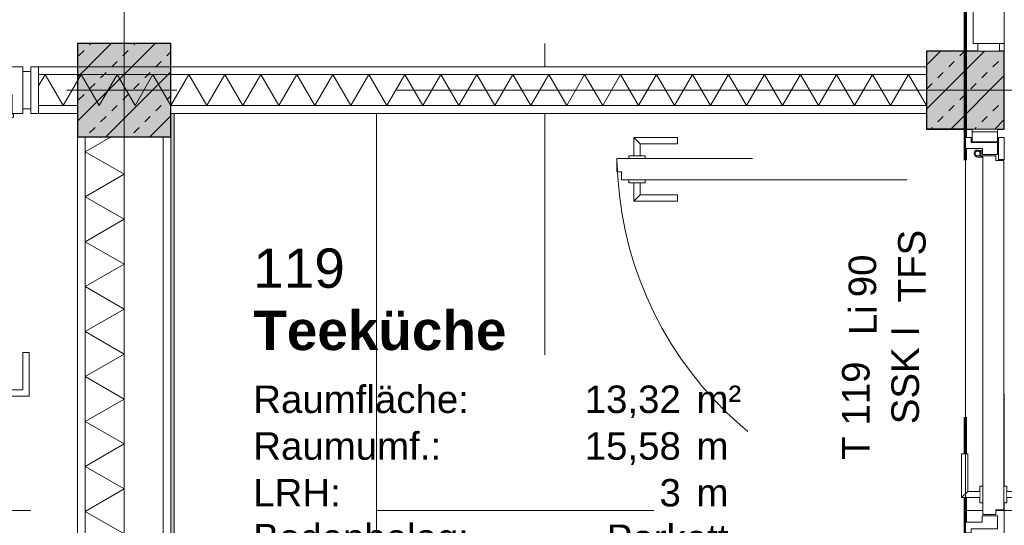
# Model space of a CAD drawing. Header units: metres. Extents: x -167 to 152, y -127 to 99.
# Tile 61 of 225: x -28.69 to -25.53, y -9.5 to -7.87. Entities that reach past the tile are written whole.
import ezdxf
from ezdxf.enums import TextEntityAlignment as Align

# ---------------------------------------------------------------- set-up
doc = ezdxf.new("R2010")
doc.units = ezdxf.units.M
for name, pattern in [('Achsen 01', [5.291531, 3.175, -1.058062, 0.352704, -0.705764]), ('gestrichelt - 01', [2, 1, -1]), ('ISO-07 Punktiert', [0.889, 0.127, -0.762]), ('Raster 01', [2, 1, -1]), ('VW-01 Strichlinie kurz', [2, 1, -1])]:
    doc.linetypes.add(name, pattern=pattern)
for name, color, linetype, lineweight, true_color in [('013_Beton und Stahlbetonarbeiten-000 Sichtbeton-343 Innenstütze', 5, 'Continuous', 5, 0x0000ff), ('039_Trockenbauarbeiten-340 Dämmung', 7, 'Continuous', 9, 0xc0c0c0), ('AV1-Achsen', 1, 'Achsen 01', 18, 0xff0000), ('AV1-Einrichtung', 7, 'Continuous', 9, 0xa6a6a6), ('AV1-Raster', 7, 'Raster 01', 9, 0xa6a6a6), ('AV1-Stempel-Türnummern', 7, 'Continuous', 100, 0x02abea)]:
    doc.layers.add(name, color=color, linetype=linetype, lineweight=lineweight, true_color=true_color)
for name, color, linetype, lineweight in [('013_Beton und Stahlbetonarbeiten-000 Unterzüge', 7, 'ISO-07 Punktiert', 13), ('013_Beton und Stahlbetonarbeiten-340 Innenstützen', 7, 'Continuous', 25), ('024_Fliesen_Plattenarbeiten-340 Fliesen', 7, 'Continuous', 9), ('027_Tischlerarbeiten-340 Innentüren', 7, 'Continuous', 9), ('031_Metallbauarbeiten-340 Innentüren _ Elemente', 7, 'Continuous', 9), ('039_Trockenbauarbeiten-340 Gipskarton', 7, 'Continuous', 9), ('_1.35m (3D)', 7, 'Continuous', 9), ('_GRU (2D)', 7, 'Continuous', 9), ('_OG 1 (2D)', 7, 'Continuous', 9), ('AV1-Brandschutzkonzept-Brandschutzkonzept', 7, 'Continuous', 5), ('AV1-Stempel-Raumstempel', 7, 'Continuous', 9), ('Keine', 7, 'Continuous', 9)]:
    doc.layers.add(name, color=color, linetype=linetype, lineweight=lineweight)
doc.styles.add('Arial', font='arial.ttf')
doc.styles.add('Arial (bold)', font='arialbd.ttf')
pattern_1 = [(45, (0, 0), (0.07071068, -0.07071068), [0.025, -0.025])]
pattern_2 = [(-135, (0.03106, -0.03313), (0.07071068, -0.07071068), [])]

# ---------------------------------------------------------------- blocks, each defined once
blk = doc.blocks.new('Group-2')
at = {"layer": 'AV1-Raster'}
for p, q in [((-28.35, -22.95), (-28.35, 1.35)), ((-27, -22.95), (-27, 1.35)), ((-25.65, -22.95), (-25.65, 1.35)), ((1.35, -8.1), (-40.5, -8.1)), ((1.35, -9.45), (-40.5, -9.45))]:
    blk.add_line(p, q, dxfattribs=at)
blk = doc.blocks.new('1.35m (3D)')
at = {"layer": 'AV1-Raster', "color": 7}
blk.add_blockref('Group-2', (0, 0), dxfattribs=at)
blk = doc.blocks.new('Group-58')
at = {"color": 255, "linetype": 'Continuous', "lineweight": 5}
blk.add_wipeout([(-13.35, 28.25), (-8.25, 28.25), (-8.25, 28.375), (-13.35, 28.375)], dxfattribs=at).dxf.layer = '039_Trockenbauarbeiten-340 Dämmung'
blk = doc.blocks.new('Group-59')
at = {"layer": '039_Trockenbauarbeiten-340 Dämmung', "transparency": 33554687, "flags": 128}
blk.add_lwpolyline([(-9.5251, 28.25), (-9.4529, 28.375), (-9.3807, 28.25), (-9.3085, 28.375), (-9.2364, 28.25), (-9.1642, 28.375), (-9.092, 28.25), (-9.0199, 28.375), (-8.9477, 28.25), (-8.8755, 28.375), (-8.8034, 28.25), (-8.7312, 28.375), (-8.659, 28.25), (-8.5869, 28.375), (-8.5147, 28.25), (-8.4425, 28.375), (-8.3704, 28.25), (-8.2982, 28.375), (-8.25, 28.2915)], dxfattribs=at)
blk = doc.blocks.new('Group-60')
at = {"layer": '039_Trockenbauarbeiten-340 Dämmung'}
blk.add_blockref('Group-58', (0, 0), dxfattribs=at)
at = {"layer": '039_Trockenbauarbeiten-340 Dämmung', "transparency": 33554687}
blk.add_blockref('Group-59', (0, 0), dxfattribs=at)
blk = doc.blocks.new('Parametric Object-8')
at = {"layer": '039_Trockenbauarbeiten-340 Dämmung', "color": 7, "transparency": 33554687}
blk.add_blockref('Group-60', (0, 0), dxfattribs=at)
at = {"layer": '039_Trockenbauarbeiten-340 Dämmung', "color": 0, "flags": 1}
for tag in ['IFC_UUID', 'instanceID', 'prm0_name', 'prm0_type', 'prm0_value', 'prm1_name', 'prm1_type', 'prm1_value', 'prm2_name', 'prm2_type', 'prm2_value', 'prm3_name', 'prm3_type', 'prm3_value', 'prm4_name', 'prm4_type', 'prm4_value', 'prm5_name', 'prm5_type', 'prm5_value', 'prm6_name', 'prm6_type', 'prm6_value']:
    blk.add_attdef(tag, (-28.475, -13.35), '', height=0.00018, dxfattribs=at)
blk = doc.blocks.new('Group-164')
at = {"color": 255, "linetype": 'Continuous', "lineweight": 5}
blk.add_wipeout([(-8, 25.775), (-8, 28.625), (-8.1, 28.625), (-8.1, 25.775)], dxfattribs=at).dxf.layer = '039_Trockenbauarbeiten-340 Dämmung'
blk = doc.blocks.new('Group-165')
at = {"layer": '039_Trockenbauarbeiten-340 Dämmung', "transparency": 33554687, "flags": 128}
blk.add_lwpolyline([(-8.1, 25.775), (-8, 25.8327), (-8.1, 25.8905), (-8, 25.9482), (-8.1, 26.0059), (-8, 26.0637), (-8.1, 26.1214), (-8, 26.1791), (-8.1, 26.2369), (-8, 26.2946), (-8.1, 26.3524), (-8, 26.4101), (-8.1, 26.4678), (-8, 26.5256), (-8.1, 26.5833), (-8, 26.641), (-8.1, 26.6988), (-8, 26.7565), (-8.1, 26.8142), (-8, 26.872), (-8.1, 26.9297), (-8, 26.9874), (-8.1, 27.0452), (-8, 27.1029), (-8.1, 27.1606), (-8, 27.2184), (-8.1, 27.2761), (-8, 27.3338), (-8.1, 27.3916), (-8, 27.4493), (-8.1, 27.5071), (-8, 27.5648), (-8.1, 27.6225), (-8, 27.6803), (-8.1, 27.738), (-8, 27.7957), (-8.1, 27.8535), (-8, 27.9112), (-8.1, 27.9689), (-8, 28.0267), (-8.1, 28.0844), (-8, 28.1421), (-8.1, 28.1999), (-8, 28.2576), (-8.1, 28.3153), (-8, 28.3731), (-8.1, 28.4308), (-8, 28.4885), (-8.1, 28.5463), (-8, 28.604), (-8.0363, 28.625)], dxfattribs=at)
blk = doc.blocks.new('Group-166')
at = {"layer": '039_Trockenbauarbeiten-340 Dämmung'}
blk.add_blockref('Group-164', (0, 0), dxfattribs=at)
at = {"layer": '039_Trockenbauarbeiten-340 Dämmung', "transparency": 33554687}
blk.add_blockref('Group-165', (0, 0), dxfattribs=at)
blk = doc.blocks.new('Parametric Object-13')
at = {"layer": '039_Trockenbauarbeiten-340 Dämmung', "color": 7, "transparency": 33554687}
blk.add_blockref('Group-166', (0, 0), dxfattribs=at)
at = {"layer": '039_Trockenbauarbeiten-340 Dämmung', "color": 0, "flags": 1}
for tag in ['IFC_UUID', 'instanceID', 'prm0_name', 'prm0_type', 'prm0_value', 'prm1_name', 'prm1_type', 'prm1_value', 'prm2_name', 'prm2_type', 'prm2_value', 'prm3_name', 'prm3_type', 'prm3_value', 'prm4_name', 'prm4_type', 'prm4_value', 'prm5_name', 'prm5_type', 'prm5_value', 'prm6_name', 'prm6_type', 'prm6_value']:
    blk.add_attdef(tag, (-28.625, -8.15), '', height=0.00018, dxfattribs=at)
blk = doc.blocks.new('COE - Innentür 1.10 _ 0.15')
at = {"layer": '027_Tischlerarbeiten-340 Innentüren', "color": 253, "linetype": 'gestrichelt - 01', "lineweight": 9, "transparency": 33554687, "flags": 128}
for points in [[(0.9825, 1.0375), (0.9625, 1.0375), (0.9625, 1.075), (0.8425, 1.075), (0.8425, 1.095), (0.9825, 1.095)], [(0.085, 1.03), (1.055, 1.03), (1.055, 0.98), (0.085, 0.98)], [(0.945, 1.03), (0.945, 1.0375), (1, 1.0375), (1, 1.03)], [(0.945, 0.9725), (0.945, 0.98), (1, 0.98), (1, 0.9725)], [(0.9825, 0.9725), (0.9625, 0.9725), (0.9625, 0.935), (0.8425, 0.935), (0.8425, 0.915), (0.9825, 0.915)]]:
    blk.add_lwpolyline(points, close=True, dxfattribs=at)
at = {"layer": '027_Tischlerarbeiten-340 Innentüren', "color": 253, "linetype": 'gestrichelt - 01', "lineweight": 9, "transparency": 33554687}
blk.add_arc((0.0825, 1.0375), 0.9725, 269.5581, 356.6163, dxfattribs=at)
at = {"color": 255}
for points in [[(-0.06, 1.1), (0.06, 1.1), (0.06, 1.075), (-0.06, 1.075)], [(-0.06, 0.025), (0.06, 0.025), (0.06, 0), (-0.06, 0)]]:
    blk.add_wipeout(points, dxfattribs=at).dxf.layer = '027_Tischlerarbeiten-340 Innentüren'
at = {"layer": '027_Tischlerarbeiten-340 Innentüren', "flags": 128}
for points in [[(-0.06, 1.1), (0.06, 1.1), (0.06, 1.075), (-0.06, 1.075)], [(-0.06, 0.025), (0.06, 0.025), (0.06, 0), (-0.06, 0)]]:
    blk.add_lwpolyline(points, close=True, dxfattribs=at)
at = {"color": 255}
blk.add_wipeout([(0.075, 0.06), (0.015, 0.06), (0.015, 0.075), (-0.075, 0.075), (-0.075, 0.025), (0.075, 0.025)], dxfattribs=at).dxf.layer = '027_Tischlerarbeiten-340 Innentüren'
at = {"layer": '027_Tischlerarbeiten-340 Innentüren', "flags": 128}
blk.add_lwpolyline([(0.075, 0.06), (0.015, 0.06), (0.015, 0.075), (-0.075, 0.075), (-0.075, 0.025), (0.075, 0.025)], close=True, dxfattribs=at)
at = {"color": 255}
blk.add_wipeout([(0.075, 1.035), (0.075, 0.065), (0.025, 0.065), (0.025, 1.035)], dxfattribs=at).dxf.layer = '027_Tischlerarbeiten-340 Innentüren'
at = {"layer": '027_Tischlerarbeiten-340 Innentüren', "flags": 128}
blk.add_lwpolyline([(0.075, 1.035), (0.075, 0.065), (0.025, 0.065), (0.025, 1.035)], close=True, dxfattribs=at)
at = {"color": 255}
for points in [[(0.075, 1.04), (0.015, 1.04), (0.015, 1.025), (-0.075, 1.025), (-0.075, 1.075), (0.075, 1.075)], [(0.0175, 0.1375), (0.0175, 0.1575), (-0.02, 0.1575), (-0.02, 0.2775), (-0.04, 0.2775), (-0.04, 0.1375)], [(0.0825, 0.1375), (0.0825, 0.1575), (0.12, 0.1575), (0.12, 0.2775), (0.14, 0.2775), (0.14, 0.1375)]]:
    blk.add_wipeout(points, dxfattribs=at).dxf.layer = '027_Tischlerarbeiten-340 Innentüren'
at = {"layer": '027_Tischlerarbeiten-340 Innentüren', "flags": 128}
for points in [[(0.075, 1.04), (0.015, 1.04), (0.015, 1.025), (-0.075, 1.025), (-0.075, 1.075), (0.075, 1.075)], [(0.0175, 0.1375), (0.0175, 0.1575), (-0.02, 0.1575), (-0.02, 0.2775), (-0.04, 0.2775), (-0.04, 0.1375)], [(0.0825, 0.1375), (0.0825, 0.1575), (0.12, 0.1575), (0.12, 0.2775), (0.14, 0.2775), (0.14, 0.1375)]]:
    blk.add_lwpolyline(points, close=True, dxfattribs=at)
at = {"color": 255}
for points in [[(0.09, 1.0375), (0.0878, 1.0322), (0.0825, 1.03), (0.0772, 1.0322), (0.075, 1.0375), (0.0772, 1.0428), (0.0825, 1.045), (0.0878, 1.0428)], [(0.0175, 0.175), (0.025, 0.175), (0.025, 0.12), (0.0175, 0.12)], [(0.075, 0.175), (0.0825, 0.175), (0.0825, 0.12), (0.075, 0.12)]]:
    blk.add_wipeout(points, dxfattribs=at).dxf.layer = '027_Tischlerarbeiten-340 Innentüren'
at = {"layer": '027_Tischlerarbeiten-340 Innentüren', "flags": 128}
for points in [[(0.0175, 0.175), (0.025, 0.175), (0.025, 0.12), (0.0175, 0.12)], [(0.075, 0.175), (0.0825, 0.175), (0.0825, 0.12), (0.075, 0.12)]]:
    blk.add_lwpolyline(points, close=True, dxfattribs=at)
at = {"layer": '027_Tischlerarbeiten-340 Innentüren'}
blk.add_circle((0.0825, 1.0375), 0.0075, dxfattribs=at)
blk = doc.blocks.new('Raumstempel - Symbol - 1 (2D)')
at = {"layer": 'AV1-Stempel-Raumstempel', "attachment_point": 1, "line_spacing_factor": 0.967919, "style": 'Arial'}
for s, insert, char_height in [('m²', (1.6225, -0.6736), 0.08826), ('Raumfläche:', (0.2, -0.6736), 0.088263), ('Raumumf.:', (0.2, -0.8236), 0.08826), ('m', (1.6225, -0.8236), 0.0883), ('LRH:', (0.2, -0.9736), 0.08826), ('m', (1.6225, -0.9736), 0.0883), ('Bodenbelag:', (0.2, -1.118), 0.088263), ('Decke:', (0.2, -1.4131), 0.08826), ('Höhe DA:', (0.2, -1.5607), 0.08826), ('m', (1.6225, -1.5625), 0.0883)]:
    blk.add_mtext(s, dxfattribs=dict(at, insert=insert, char_height=char_height))
at = {"layer": 'AV1-Stempel-Raumstempel'}
for tag, style, p in [('Raumnummer', 'Arial', (0.2, -0.2337)), ('Raumname', 'Arial (bold)', (0.2, -0.4337))]:
    blk.add_attdef(tag, text='', height=0.1261, dxfattribs=dict(at, style=style)).set_placement(p, align=Align.TOP_LEFT)
at = {"layer": 'AV1-Stempel-Raumstempel', "style": 'Arial'}
for tag, p in [('Raumfläche', (1.5725, -0.6736)), ('Raumumfang', (1.5725, -0.8236)), ('LRH', (1.5725, -0.9736)), ('Bodenbelag', (1.7253, -1.1199)), ('Bodendetail', (1.7253, -1.2674)), ('Decke', (1.7278, -1.415)), ('Höhe_DA', (1.5725, -1.5625))]:
    blk.add_attdef(tag, text='', height=0.0883, dxfattribs=at).set_placement(p, align=Align.TOP_RIGHT)
blk = doc.blocks.new('Türnummer 2 - Innentür')
at = {"layer": '031_Metallbauarbeiten-340 Innentüren _ Elemente', "char_height": 0.08826, "attachment_point": 8, "line_spacing_factor": 0.965511, "style": 'Arial'}
for s, insert in [('Li', (0, -0.0671)), ('90', (0.1423, -0.0671))]:
    blk.add_mtext(s, dxfattribs=dict(at, insert=insert))
at = {"layer": '031_Metallbauarbeiten-340 Innentüren _ Elemente', "style": 'Arial'}
blk.add_attdef('Türnummer', text='', height=0.0883, dxfattribs=at).set_placement((-0.2903, -0.071), align=Align.BOTTOM_CENTER)
at = {"layer": '031_Metallbauarbeiten-340 Innentüren _ Elemente', "color": 7, "transparency": 33554687, "style": 'Arial'}
blk.add_attdef('Schallschutzklasse', text='', height=0.0883, dxfattribs=at).set_placement((-0.1763, -0.2296), align=Align.BOTTOM_CENTER)
at = {"layer": 'Keine', "color": 0, "flags": 1}
for tag, p in [('Lichte_Breite', (-0.4481, -0.3885)), ('Panikfunktion', (-0.4481, -0.5473)), ('AT-Nr.', (-0.4481, -0.7062))]:
    blk.add_attdef(tag, p, '', height=0.0883, dxfattribs=at)
blk = doc.blocks.new('Group-677')
at = {"layer": '031_Metallbauarbeiten-340 Innentüren _ Elemente', "color": 253, "linetype": 'gestrichelt - 01', "lineweight": 9, "flags": 128}
for points in [[(-24.5537, -5.7075), (-24.5737, -5.7075), (-24.5737, -5.67), (-24.6937, -5.67), (-24.6937, -5.65), (-24.5537, -5.65)], [(-25.525, -5.715), (-24.5012, -5.715), (-24.5012, -5.765), (-25.525, -5.765)], [(-24.5912, -5.7075), (-24.5362, -5.7075), (-24.5362, -5.715), (-24.5912, -5.715)], [(-24.5537, -5.7725), (-24.5737, -5.7725), (-24.5737, -5.81), (-24.6937, -5.81), (-24.6937, -5.83), (-24.5537, -5.83)], [(-24.5912, -5.765), (-24.5362, -5.765), (-24.5362, -5.7725), (-24.5912, -5.7725)]]:
    blk.add_lwpolyline(points, close=True, dxfattribs=at)
at = {"layer": '031_Metallbauarbeiten-340 Innentüren _ Elemente', "color": 253, "linetype": 'gestrichelt - 01', "lineweight": 9}
blk.add_arc((-25.525, -5.715), 1.025, 270, 357.2053, dxfattribs=at)
at = {"color": 255}
for points in [[(-25.61, -5.525), (-25.54, -5.525), (-25.54, -5.55), (-25.61, -5.55)], [(-25.575, -6.815), (-25.525, -6.815), (-25.525, -7.85), (-25.575, -7.85)]]:
    blk.add_wipeout(points, dxfattribs=at).dxf.layer = '031_Metallbauarbeiten-340 Innentüren _ Elemente'
at = {"layer": '031_Metallbauarbeiten-340 Innentüren _ Elemente', "flags": 128}
blk.add_lwpolyline([(-25.61, -5.525), (-25.54, -5.525), (-25.54, -5.55), (-25.61, -5.55)], close=True, dxfattribs=at)
at = {"layer": '031_Metallbauarbeiten-340 Innentüren _ Elemente', "color": 253, "flags": 128}
blk.add_lwpolyline([(-25.575, -6.815), (-25.525, -6.815), (-25.525, -7.85), (-25.575, -7.85)], close=True, dxfattribs=at)
at = {"color": 255}
blk.add_wipeout([(-25.575, -5.815), (-25.525, -5.815), (-25.525, -6.64), (-25.575, -6.64)], dxfattribs=at).dxf.layer = '031_Metallbauarbeiten-340 Innentüren _ Elemente'
at = {"layer": '031_Metallbauarbeiten-340 Innentüren _ Elemente', "color": 253, "flags": 128}
blk.add_lwpolyline([(-25.575, -5.815), (-25.525, -5.815), (-25.525, -6.64), (-25.575, -6.64)], close=True, dxfattribs=at)
at = {"color": 255}
blk.add_wipeout([(-25.585, -5.71), (-25.525, -5.71), (-25.525, -5.55), (-25.625, -5.55), (-25.625, -5.725), (-25.585, -5.725)], dxfattribs=at).dxf.layer = '031_Metallbauarbeiten-340 Innentüren _ Elemente'
at = {"layer": '031_Metallbauarbeiten-340 Innentüren _ Elemente', "flags": 128}
blk.add_lwpolyline([(-25.585, -5.71), (-25.525, -5.71), (-25.525, -5.55), (-25.625, -5.55), (-25.625, -5.725), (-25.585, -5.725)], close=True, dxfattribs=at)
at = {"color": 255}
for points in [[(-25.5825, -6.6875), (-25.5825, -6.6675), (-25.62, -6.6675), (-25.62, -6.5475), (-25.64, -6.5475), (-25.64, -6.6875)], [(-25.5175, -6.6875), (-25.5175, -6.6675), (-25.48, -6.6675), (-25.48, -6.5475), (-25.46, -6.5475), (-25.46, -6.6875)]]:
    blk.add_wipeout(points, dxfattribs=at).dxf.layer = '031_Metallbauarbeiten-340 Innentüren _ Elemente'
at = {"layer": '031_Metallbauarbeiten-340 Innentüren _ Elemente', "flags": 128}
for points in [[(-25.5825, -6.6875), (-25.5825, -6.6675), (-25.62, -6.6675), (-25.62, -6.5475), (-25.64, -6.5475), (-25.64, -6.6875)], [(-25.5175, -6.6875), (-25.5175, -6.6675), (-25.48, -6.6675), (-25.48, -6.5475), (-25.46, -6.5475), (-25.46, -6.6875)]]:
    blk.add_lwpolyline(points, close=True, dxfattribs=at)
at = {"color": 255}
for points in [[(-25.5825, -6.65), (-25.575, -6.65), (-25.575, -6.705), (-25.5825, -6.705)], [(-25.525, -6.65), (-25.5175, -6.65), (-25.5175, -6.705), (-25.525, -6.705)]]:
    blk.add_wipeout(points, dxfattribs=at).dxf.layer = '031_Metallbauarbeiten-340 Innentüren _ Elemente'
at = {"layer": '031_Metallbauarbeiten-340 Innentüren _ Elemente', "flags": 128}
for points in [[(-25.5825, -6.65), (-25.575, -6.65), (-25.575, -6.705), (-25.5825, -6.705)], [(-25.525, -6.65), (-25.5175, -6.65), (-25.5175, -6.705), (-25.525, -6.705)]]:
    blk.add_lwpolyline(points, close=True, dxfattribs=at)
at = {"color": 255}
blk.add_wipeout([(-25.525, -6.74), (-25.575, -6.74), (-25.575, -6.615), (-25.56, -6.615), (-25.56, -6.64), (-25.54, -6.64), (-25.54, -6.615), (-25.525, -6.615)], dxfattribs=at).dxf.layer = '031_Metallbauarbeiten-340 Innentüren _ Elemente'
at = {"layer": '031_Metallbauarbeiten-340 Innentüren _ Elemente', "flags": 128}
blk.add_lwpolyline([(-25.525, -6.74), (-25.575, -6.74), (-25.575, -6.615), (-25.56, -6.615), (-25.56, -6.64), (-25.54, -6.64), (-25.54, -6.615), (-25.525, -6.615)], close=True, dxfattribs=at)
at = {"color": 255}
for points in [[(-25.56, -5.815), (-25.54, -5.815), (-25.54, -6.64), (-25.56, -6.64)], [(-25.56, -6.815), (-25.54, -6.815), (-25.54, -6.83), (-25.525, -6.83), (-25.525, -6.745), (-25.585, -6.745), (-25.585, -6.73), (-25.625, -6.73), (-25.625, -6.83), (-25.56, -6.83)]]:
    blk.add_wipeout(points, dxfattribs=at).dxf.layer = '031_Metallbauarbeiten-340 Innentüren _ Elemente'
at = {"layer": '031_Metallbauarbeiten-340 Innentüren _ Elemente', "flags": 128}
for points in [[(-25.56, -5.815), (-25.54, -5.815), (-25.54, -6.64), (-25.56, -6.64)], [(-25.56, -6.815), (-25.54, -6.815), (-25.54, -6.83), (-25.525, -6.83), (-25.525, -6.745), (-25.585, -6.745), (-25.585, -6.73), (-25.625, -6.73), (-25.625, -6.83), (-25.56, -6.83)]]:
    blk.add_lwpolyline(points, close=True, dxfattribs=at)
at = {"color": 255}
for points in [[(-25.525, -5.715), (-25.575, -5.715), (-25.575, -5.84), (-25.56, -5.84), (-25.56, -5.815), (-25.54, -5.815), (-25.54, -5.84), (-25.525, -5.84)], [(-25.56, -6.815), (-25.54, -6.815), (-25.54, -7.865), (-25.56, -7.865)]]:
    blk.add_wipeout(points, dxfattribs=at).dxf.layer = '031_Metallbauarbeiten-340 Innentüren _ Elemente'
at = {"layer": '031_Metallbauarbeiten-340 Innentüren _ Elemente', "flags": 128}
for points in [[(-25.525, -5.715), (-25.575, -5.715), (-25.575, -5.84), (-25.56, -5.84), (-25.56, -5.815), (-25.54, -5.815), (-25.54, -5.84), (-25.525, -5.84)], [(-25.56, -6.815), (-25.54, -6.815), (-25.54, -7.865), (-25.56, -7.865)]]:
    blk.add_lwpolyline(points, close=True, dxfattribs=at)
at = {"color": 255}
blk.add_wipeout([(-25.525, -7.95), (-25.525, -7.775), (-25.54, -7.775), (-25.54, -7.79), (-25.56, -7.79), (-25.56, -7.775), (-25.625, -7.775), (-25.625, -7.95)], dxfattribs=at).dxf.layer = '031_Metallbauarbeiten-340 Innentüren _ Elemente'
at = {"layer": '031_Metallbauarbeiten-340 Innentüren _ Elemente', "flags": 128}
blk.add_lwpolyline([(-25.525, -7.95), (-25.525, -7.775), (-25.54, -7.775), (-25.54, -7.79), (-25.56, -7.79), (-25.56, -7.775), (-25.625, -7.775), (-25.625, -7.95)], close=True, dxfattribs=at)
at = {"color": 255}
blk.add_wipeout([(-25.61, -7.95), (-25.54, -7.95), (-25.54, -7.975), (-25.61, -7.975)], dxfattribs=at).dxf.layer = '031_Metallbauarbeiten-340 Innentüren _ Elemente'
at = {"layer": '031_Metallbauarbeiten-340 Innentüren _ Elemente', "flags": 128}
blk.add_lwpolyline([(-25.61, -7.95), (-25.54, -7.95), (-25.54, -7.975), (-25.61, -7.975)], close=True, dxfattribs=at)
blk = doc.blocks.new('Group-684')
at = {"layer": '027_Tischlerarbeiten-340 Innentüren', "color": 7, "lineweight": 13}
for p, q in [((-25.5993, -8.2945), (-25.6083, -8.2927)), ((-25.6023, -8.3115), (-25.6049, -8.3091)), ((-25.6, -8.2979), (-25.601, -8.2977)), ((-25.5992, -8.3115), (-25.5992, -8.315)), ((-25.596, -8.3115), (-25.596, -8.315)), ((-25.6105, -8.315), (-25.594, -8.315))]:
    blk.add_line(p, q, dxfattribs=at)
at = {"color": 255, "lineweight": 13}
blk.add_wipeout([(-25.6105, -8.315), (-25.6176, -8.3125), (-25.6215, -8.306), (-25.6205, -8.2985), (-25.6149, -8.2934), (-25.6074, -8.2929), (-25.6013, -8.2973), (-25.5993, -8.3046), (-25.6023, -8.3115), (-25.6105, -8.3037)], dxfattribs=at).dxf.layer = '027_Tischlerarbeiten-340 Innentüren'
at = {"layer": '027_Tischlerarbeiten-340 Innentüren', "color": 7, "lineweight": 13}
blk.add_arc((-25.6105, -8.3037), 0.0113, 316.4578, 270, dxfattribs=at)
at = {"color": 255, "lineweight": 13}
blk.add_wipeout([(-25.6105, -8.296), (-25.605, -8.2983), (-25.6027, -8.3037), (-25.605, -8.3092), (-25.6105, -8.3115), (-25.616, -8.3092), (-25.6182, -8.3037), (-25.616, -8.2983)], dxfattribs=at).dxf.layer = '027_Tischlerarbeiten-340 Innentüren'
at = {"layer": '027_Tischlerarbeiten-340 Innentüren', "color": 7, "lineweight": 13}
blk.add_circle((-25.6105, -8.3037), 0.00775, dxfattribs=at)
at = {"color": 255, "lineweight": 13}
blk.add_wipeout([(-25.5992, -8.2945), (-25.5992, -8.2945), (-25.5992, -8.2945), (-25.5992, -8.2945), (-25.5992, -8.2945), (-25.5993, -8.2945), (-25.5993, -8.2945), (-25.5993, -8.2945), (-25.5993, -8.2945), (-25.5992, -8.294)], dxfattribs=at).dxf.layer = '027_Tischlerarbeiten-340 Innentüren'
at = {"layer": '027_Tischlerarbeiten-340 Innentüren', "color": 7, "lineweight": 13}
blk.add_arc((-25.5992, -8.294), 0.0005, 258.8556, 270, dxfattribs=at)
at = {"color": 255, "lineweight": 13}
blk.add_wipeout([(-25.5992, -8.298), (-25.5993, -8.298), (-25.5994, -8.298), (-25.5995, -8.298), (-25.5996, -8.298), (-25.5997, -8.298), (-25.5998, -8.298), (-25.5999, -8.2979), (-25.6, -8.2979), (-25.5992, -8.294)], dxfattribs=at).dxf.layer = '027_Tischlerarbeiten-340 Innentüren'
at = {"layer": '027_Tischlerarbeiten-340 Innentüren', "color": 7, "lineweight": 13}
for p, q in [((-25.6105, -8.3115), (-25.594, -8.3115)), ((-25.596, -8.2945), (-25.5992, -8.2945)), ((-25.5992, -8.298), (-25.596, -8.298))]:
    blk.add_line(p, q, dxfattribs=at)
blk.add_arc((-25.5992, -8.294), 0.004, 258.8556, 270, dxfattribs=at)
blk = doc.blocks.new('Group-685')
at = {"color": 255, "linetype": 'Continuous', "lineweight": 13}
for points in [[(-25.594, -9.425), (-25.594, -9.372), (-25.6035, -9.372), (-25.6035, -9.425)], [(-25.526, -9.425), (-25.526, -9.372), (-25.5165, -9.372), (-25.5165, -9.425)]]:
    blk.add_wipeout(points, dxfattribs=at).dxf.layer = '027_Tischlerarbeiten-340 Innentüren'
at = {"layer": '027_Tischlerarbeiten-340 Innentüren', "color": 8, "linetype": 'Continuous', "lineweight": 13, "flags": 128}
for points in [[(-25.594, -9.425), (-25.594, -9.372), (-25.6035, -9.372), (-25.6035, -9.425)], [(-25.526, -9.425), (-25.526, -9.372), (-25.5165, -9.372), (-25.5165, -9.425)]]:
    blk.add_lwpolyline(points, close=True, dxfattribs=at)
at = {"color": 255, "linetype": 'Continuous', "lineweight": 13}
for points in [[(-25.6039, -9.3885), (-25.642, -9.3885), (-25.642, -9.2685), (-25.662, -9.2685), (-25.662, -9.4085), (-25.6039, -9.4085)], [(-25.516, -9.3885), (-25.478, -9.3885), (-25.478, -9.2685), (-25.458, -9.2685), (-25.458, -9.4085), (-25.516, -9.4085)]]:
    blk.add_wipeout(points, dxfattribs=at).dxf.layer = '027_Tischlerarbeiten-340 Innentüren'
at = {"layer": '027_Tischlerarbeiten-340 Innentüren', "color": 8, "linetype": 'Continuous', "lineweight": 13}
for p, q in [((-25.662, -9.4085), (-25.642, -9.3885)), ((-25.458, -9.4085), (-25.478, -9.3885))]:
    blk.add_line(p, q, dxfattribs=at)
at = {"layer": '027_Tischlerarbeiten-340 Innentüren', "color": 8, "linetype": 'Continuous', "lineweight": 13, "flags": 128}
for points in [[(-25.6039, -9.3885), (-25.642, -9.3885), (-25.642, -9.2685), (-25.662, -9.2685), (-25.662, -9.4085), (-25.6039, -9.4085)], [(-25.516, -9.3885), (-25.478, -9.3885), (-25.478, -9.2685), (-25.458, -9.2685), (-25.458, -9.4085), (-25.516, -9.4085)]]:
    blk.add_lwpolyline(points, dxfattribs=at)
blk = doc.blocks.new('Group-686')
at = {"layer": '027_Tischlerarbeiten-340 Innentüren', "color": 8, "linetype": 'gestrichelt - 01', "lineweight": 13}
for p, q in [((-26.7142, -8.2522), (-26.6942, -8.2722)), ((-26.7142, -8.4562), (-26.6942, -8.4362))]:
    blk.add_line(p, q, dxfattribs=at)
at = {"layer": '027_Tischlerarbeiten-340 Innentüren', "color": 8, "linetype": 'gestrichelt - 01', "lineweight": 13, "flags": 128}
for points in [[(-26.6942, -8.3103), (-26.6942, -8.2722), (-26.5742, -8.2722), (-26.5742, -8.2522), (-26.7142, -8.2522), (-26.7142, -8.3103)], [(-26.6942, -8.3982), (-26.6942, -8.4362), (-26.5742, -8.4362), (-26.5742, -8.4562), (-26.7142, -8.4562), (-26.7142, -8.3982)]]:
    blk.add_lwpolyline(points, dxfattribs=at)
for points in [[(-26.7307, -8.3202), (-26.6777, -8.3202), (-26.6777, -8.3107), (-26.7307, -8.3107)], [(-26.7307, -8.3882), (-26.6777, -8.3882), (-26.6777, -8.3977), (-26.7307, -8.3977)]]:
    blk.add_lwpolyline(points, close=True, dxfattribs=at)
blk = doc.blocks.new('Group-687')
at = {"layer": '027_Tischlerarbeiten-340 Innentüren', "color": 8}
blk.add_blockref('Group-686', (0, 0), dxfattribs=at)
at = {"layer": '027_Tischlerarbeiten-340 Innentüren', "color": 7}
blk.add_blockref('Group-684', (0, 0), dxfattribs=at)
at = {"color": 255, "linetype": 'Continuous', "lineweight": 5, "transparency": 33554687}
blk.add_wipeout([(-25.6285, -8.225), (-25.5465, -8.225), (-25.5465, -8.234), (-25.6285, -8.234)], dxfattribs=at).dxf.layer = '027_Tischlerarbeiten-340 Innentüren'
at = {"layer": '027_Tischlerarbeiten-340 Innentüren', "color": 7, "linetype": 'Continuous', "lineweight": 5, "transparency": 33554687, "flags": 128}
blk.add_lwpolyline([(-25.6285, -8.225), (-25.5465, -8.225), (-25.5465, -8.234), (-25.6285, -8.234)], close=True, dxfattribs=at)
at = {"color": 255, "lineweight": 13}
blk.add_wipeout([(-25.594, -9.4618), (-25.5933, -9.4625), (-25.5527, -9.4625), (-25.552, -9.4618), (-25.552, -9.4475), (-25.5267, -9.4475), (-25.526, -9.4468), (-25.526, -8.3272), (-25.5267, -8.3265), (-25.552, -8.3265), (-25.552, -8.3122), (-25.5527, -8.3115), (-25.5933, -8.3115), (-25.594, -8.3122)], dxfattribs=at).dxf.layer = '027_Tischlerarbeiten-340 Innentüren'
at = {"layer": '027_Tischlerarbeiten-340 Innentüren', "color": 7, "lineweight": 13, "flags": 128}
blk.add_lwpolyline([(-25.594, -9.4618), (-25.5933, -9.4625), (-25.5527, -9.4625), (-25.552, -9.4618), (-25.552, -9.4475), (-25.5267, -9.4475), (-25.526, -9.4468), (-25.526, -8.3272), (-25.5267, -8.3265), (-25.552, -8.3265), (-25.552, -8.3122), (-25.5527, -8.3115), (-25.5933, -8.3115), (-25.594, -8.3122)], close=True, dxfattribs=at)
at = {"color": 255, "linetype": 'Continuous', "lineweight": 5, "transparency": 33554687}
blk.add_wipeout([(-25.6035, -8.234), (-25.5465, -8.234), (-25.5465, -8.266), (-25.6035, -8.266)], dxfattribs=at).dxf.layer = '027_Tischlerarbeiten-340 Innentüren'
at = {"layer": '027_Tischlerarbeiten-340 Innentüren', "color": 7, "linetype": 'Continuous', "lineweight": 5, "transparency": 33554687, "flags": 128}
blk.add_lwpolyline([(-25.6035, -8.234), (-25.5465, -8.234), (-25.5465, -8.266), (-25.6035, -8.266)], close=True, dxfattribs=at)
at = {"layer": '027_Tischlerarbeiten-340 Innentüren', "color": 8}
blk.add_blockref('Group-685', (0, 0), dxfattribs=at)
at = {"color": 255, "linetype": 'Continuous', "lineweight": 13, "transparency": 33554687}
blk.add_wipeout([(-25.596, -9.487), (-25.6505, -9.487), (-25.6505, -9.522), (-25.6315, -9.522), (-25.6315, -9.5085), (-25.5465, -9.5085), (-25.5465, -9.467), (-25.596, -9.467)], dxfattribs=at).dxf.layer = '027_Tischlerarbeiten-340 Innentüren'
at = {"layer": '027_Tischlerarbeiten-340 Innentüren', "color": 7, "linetype": 'Continuous', "lineweight": 13, "transparency": 33554687, "flags": 128}
blk.add_lwpolyline([(-25.596, -9.487), (-25.6505, -9.487), (-25.6505, -9.522), (-25.6315, -9.522), (-25.6315, -9.5085), (-25.5465, -9.5085), (-25.5465, -9.467), (-25.596, -9.467)], close=True, dxfattribs=at)
at = {"color": 255, "linetype": 'Continuous', "lineweight": 13, "transparency": 33554687}
blk.add_wipeout([(-25.5955, -8.3073), (-25.5465, -8.3073), (-25.5465, -8.2683), (-25.631, -8.2683), (-25.631, -8.2523), (-25.6505, -8.2523), (-25.6505, -8.2873), (-25.5955, -8.2873)], dxfattribs=at).dxf.layer = '027_Tischlerarbeiten-340 Innentüren'
at = {"layer": '027_Tischlerarbeiten-340 Innentüren', "color": 7, "linetype": 'Continuous', "lineweight": 13, "transparency": 33554687, "flags": 128}
blk.add_lwpolyline([(-25.5955, -8.3073), (-25.5465, -8.3073), (-25.5465, -8.2683), (-25.631, -8.2683), (-25.631, -8.2523), (-25.6505, -8.2523), (-25.6505, -8.2873), (-25.5955, -8.2873)], close=True, dxfattribs=at)
at = {"layer": '027_Tischlerarbeiten-340 Innentüren', "color": 8, "linetype": 'gestrichelt - 01', "lineweight": 13, "flags": 128}
blk.add_lwpolyline([(-26.7685, -8.3202), (-26.7692, -8.3209), (-26.7692, -8.3615), (-26.7685, -8.3622), (-26.7542, -8.3622), (-26.7542, -8.3875), (-26.7535, -8.3882), (-25.6339, -8.3882), (-25.6332, -8.3875), (-25.6332, -8.3622), (-25.6189, -8.3622), (-25.6182, -8.3615), (-25.6182, -8.3209), (-25.6189, -8.3202)], close=True, dxfattribs=at)
at = {"layer": '027_Tischlerarbeiten-340 Innentüren', "color": 8, "linetype": 'gestrichelt - 01', "lineweight": 13, "transparency": 33554687}
blk.add_arc((-25.6105, -8.3037), 1.1579, 180.9424, 270.9817, dxfattribs=at)
at = {"color": 255, "linetype": 'Continuous', "lineweight": 13, "transparency": 33554687}
blk.add_wipeout([(-25.6285, -8.234), (-25.5465, -8.234), (-25.5465, -8.266), (-25.6285, -8.266)], dxfattribs=at).dxf.layer = '027_Tischlerarbeiten-340 Innentüren'
at = {"layer": '027_Tischlerarbeiten-340 Innentüren', "color": 7, "linetype": 'Continuous', "lineweight": 13, "transparency": 33554687, "flags": 128}
blk.add_lwpolyline([(-25.6285, -8.234), (-25.5465, -8.234), (-25.5465, -8.266), (-25.6285, -8.266)], close=True, dxfattribs=at)
at = {"color": 255, "linetype": 'Continuous', "lineweight": 13, "transparency": 33554687}
blk.add_wipeout([(-25.544, -8.2523), (-25.525, -8.2523), (-25.525, -8.323), (-25.544, -8.323)], dxfattribs=at).dxf.layer = '027_Tischlerarbeiten-340 Innentüren'
at = {"layer": '027_Tischlerarbeiten-340 Innentüren', "color": 7, "linetype": 'Continuous', "lineweight": 13, "transparency": 33554687, "flags": 128}
blk.add_lwpolyline([(-25.544, -8.2523), (-25.525, -8.2523), (-25.525, -8.323), (-25.544, -8.323)], close=True, dxfattribs=at)
blk = doc.blocks.new('OG 1 (2D)')
at = {"layer": '013_Beton und Stahlbetonarbeiten-000 Unterzüge', "linetype": 'VW-01 Strichlinie kurz'}
blk.add_line((-25.525, -16.075), (-25.525, -5.525), dxfattribs=at)
at = {"layer": 'AV1-Brandschutzkonzept-Brandschutzkonzept', "color": 40, "linetype": 'gestrichelt - 01', "lineweight": 70, "true_color": 0xffc000, "transparency": 33554687}
blk.add_line((-25.65, -8.325), (-25.65, -7.975), dxfattribs=at)
at = {"layer": '027_Tischlerarbeiten-340 Innentüren', "color": 7, "rotation": 270}
blk.add_blockref('COE - Innentür 1.10 _ 0.15', (-29.75, -8.1), dxfattribs=at)
at = {"layer": '039_Trockenbauarbeiten-340 Dämmung', "rotation": 90}
for name, p in [('Parametric Object-13', (0, -0.05)), ('Parametric Object-8', (-0.1, 0))]:
    blk.add_blockref(name, p, dxfattribs=at)
at = {"layer": 'AV1-Stempel-Türnummern', "color": 7, "rotation": 90}
blk.add_blockref('Türnummer 2 - Innentür', (-26.0022, -8.839), dxfattribs=at).add_auto_attribs({'Türnummer': 'T 119', 'Schallschutzklasse': 'SSK I'})
at = {"layer": '031_Metallbauarbeiten-340 Innentüren _ Elemente', "color": 7, "transparency": 33554687, "insert": (-25.7765, -8.6653), "char_height": 0.08826, "attachment_point": 8, "rotation": 90, "line_spacing_factor": 0.965511, "style": 'Arial'}
blk.add_mtext('TFS', dxfattribs=at)
at = {"color": 255, "transparency": 33554559}
blk.add_wipeout([(-28.19, -8.175), (-27.54, -8.175), (-27.54, -13.35), (-28.19, -13.35)], dxfattribs=at).dxf.layer = 'AV1-Einrichtung'
at = {"layer": '039_Trockenbauarbeiten-340 Dämmung', "flags": 128}
blk.add_lwpolyline([(-28.35, -13.35), (-28.35, -8.25), (-28.475, -8.25), (-28.475, -13.35)], close=True, dxfattribs=at)
at = {"layer": 'AV1-Einrichtung', "flags": 128}
blk.add_lwpolyline([(-28.19, -8.175), (-27.54, -8.175), (-27.54, -13.35), (-28.19, -13.35)], close=True, dxfattribs=at)
at = {"layer": 'AV1-Stempel-Raumstempel'}
blk.add_blockref('Raumstempel - Symbol - 1 (2D)', (-28.1357, -8.375), dxfattribs=at).add_auto_attribs({'Raumname': 'Teeküche', 'Raumnummer': '119', 'Bodendetail': '(BA 2.1)', 'Raumfläche': '13,32', 'LRH': '3', 'Raumumfang': '15,58', 'Höhe_DA': '0', 'Decke': 'Sichtbeton SB3', 'Bodenbelag': 'Parkett'})
at = {"color": 255}
for points in [[(-28.625, -8.025), (-25.775, -8.025), (-25.775, -8.05), (-28.625, -8.05)], [(-28.625, -8.15), (-28.5, -8.15), (-28.5, -8.175), (-28.625, -8.175)]]:
    blk.add_wipeout(points, dxfattribs=at).dxf.layer = '039_Trockenbauarbeiten-340 Gipskarton'
at = {"layer": '039_Trockenbauarbeiten-340 Gipskarton', "flags": 128}
for points in [[(-28.625, -8.025), (-25.775, -8.025), (-25.775, -8.05), (-28.625, -8.05)], [(-28.625, -8.15), (-28.5, -8.15), (-28.5, -8.175), (-28.625, -8.175)]]:
    blk.add_lwpolyline(points, close=True, dxfattribs=at)
at = {"color": 255}
for points in [[(-28.2, -8.15), (-25.775, -8.15), (-25.775, -8.175), (-28.2, -8.175)], [(-28.5, -8.25), (-28.5, -13.35), (-28.475, -13.35), (-28.475, -8.25)], [(-28.2, -13.35), (-28.2, -8.25), (-28.225, -8.25), (-28.225, -13.35)]]:
    blk.add_wipeout(points, dxfattribs=at).dxf.layer = '039_Trockenbauarbeiten-340 Gipskarton'
at = {"layer": '013_Beton und Stahlbetonarbeiten-000 Sichtbeton-343 Innenstütze', "linetype": 'Continuous', "lineweight": 0}
h = blk.add_hatch(color=30, dxfattribs=at)
h.paths.add_polyline_path([(-28.2, -7.95), (-28.2, -8.25), (-28.5, -8.25), (-28.5, -7.95)])
h.paths.add_polyline_path([(-28.25, -8), (-28.45, -8), (-28.45, -8.2), (-28.25, -8.2)])
for points in [[(-25.525, -8.225), (-25.575, -8.175), (-25.575, -8.025), (-25.725, -8.025), (-25.775, -7.975), (-25.525, -7.975)], [(-25.525, -8.225), (-25.575, -8.175), (-25.725, -8.175), (-25.725, -8.025), (-25.775, -7.975), (-25.775, -8.225)]]:
    blk.add_hatch(color=30, dxfattribs=at).paths.add_polyline_path(points)
at = {"layer": '013_Beton und Stahlbetonarbeiten-340 Innenstützen', "linetype": 'Continuous', "lineweight": 0, "true_color": 0xc0c0c0}
for points in [[(-28.2, -7.95), (-28.5, -7.95), (-28.5, -8.25), (-28.2, -8.25)], [(-25.525, -7.975), (-25.775, -7.975), (-25.775, -8.225), (-25.525, -8.225)]]:
    blk.add_hatch(color=9, dxfattribs=at).paths.add_polyline_path(points)
at = {"layer": '013_Beton und Stahlbetonarbeiten-340 Innenstützen', "linetype": 'Continuous', "lineweight": 13}
h = blk.add_hatch(dxfattribs=at)
h.set_pattern_fill('Stahlbeton', color=251, style=0, pattern_type=2)
h.set_pattern_definition(pattern_1)
h.paths.add_polyline_path([(-28.2, -7.95), (-28.5, -7.95), (-28.5, -8.25), (-28.2, -8.25)])
h = blk.add_hatch(dxfattribs=at)
h.set_pattern_fill('Stahlbeton-1', color=251, style=0, pattern_type=2)
h.set_pattern_definition(pattern_2)
h.paths.add_polyline_path([(-28.2, -7.95), (-28.5, -7.95), (-28.5, -8.25), (-28.2, -8.25)])
h = blk.add_hatch(dxfattribs=at)
h.set_pattern_fill('Stahlbeton', color=251, style=0, pattern_type=2)
h.set_pattern_definition(pattern_1)
h.paths.add_polyline_path([(-25.525, -7.975), (-25.775, -7.975), (-25.775, -8.225), (-25.525, -8.225)])
h = blk.add_hatch(dxfattribs=at)
h.set_pattern_fill('Stahlbeton-1', color=251, style=0, pattern_type=2)
h.set_pattern_definition(pattern_2)
h.paths.add_polyline_path([(-25.525, -7.975), (-25.775, -7.975), (-25.775, -8.225), (-25.525, -8.225)])
at = {"layer": '024_Fliesen_Plattenarbeiten-340 Fliesen', "linetype": 'Continuous', "lineweight": 0}
blk.add_hatch(color=140, dxfattribs=at).paths.add_polyline_path([(-28.19, -8.175), (-28.19, -13.35), (-28.2, -13.35), (-28.2, -8.175)])
at = {"layer": '013_Beton und Stahlbetonarbeiten-340 Innenstützen', "flags": 128}
for points in [[(-28.2, -7.95), (-28.5, -7.95), (-28.5, -8.25), (-28.2, -8.25)], [(-25.525, -7.975), (-25.775, -7.975), (-25.775, -8.225), (-25.525, -8.225)]]:
    blk.add_lwpolyline(points, close=True, dxfattribs=at)
at = {"layer": '024_Fliesen_Plattenarbeiten-340 Fliesen', "flags": 128}
blk.add_lwpolyline([(-28.19, -8.175), (-28.19, -13.35), (-28.2, -13.35), (-28.2, -8.175)], close=True, dxfattribs=at)
at = {"layer": '039_Trockenbauarbeiten-340 Gipskarton', "flags": 128}
for points in [[(-28.2, -8.15), (-25.775, -8.15), (-25.775, -8.175), (-28.2, -8.175)], [(-28.5, -8.25), (-28.5, -13.35), (-28.475, -13.35), (-28.475, -8.25)], [(-28.2, -13.35), (-28.2, -8.25), (-28.225, -8.25), (-28.225, -13.35)]]:
    blk.add_lwpolyline(points, close=True, dxfattribs=at)
at = {"color": 255}
blk.add_wipeout([(-28.65, -8.175), (-28.65, -8.025), (-28.625, -8.025), (-28.625, -8.175)], dxfattribs=at).dxf.layer = '039_Trockenbauarbeiten-340 Gipskarton'
at = {"layer": '039_Trockenbauarbeiten-340 Gipskarton', "flags": 128}
blk.add_lwpolyline([(-28.65, -8.175), (-28.65, -8.025), (-28.625, -8.025), (-28.625, -8.175)], close=True, dxfattribs=at)
at = {"layer": '031_Metallbauarbeiten-340 Innentüren _ Elemente', "color": 7}
blk.add_blockref('Group-677', (0, 0), dxfattribs=at)
at = {"layer": 'AV1-Brandschutzkonzept-Brandschutzkonzept', "color": 40, "linetype": 'gestrichelt - 01', "lineweight": 70, "true_color": 0xffc000, "transparency": 33554687}
blk.add_line((-25.65, -16.15), (-25.65, -5.4), dxfattribs=at)
at = {"layer": '027_Tischlerarbeiten-340 Innentüren', "color": 7, "transparency": 33554687}
blk.add_blockref('Group-687', (0, 0), dxfattribs=at)
at = {"layer": 'Keine', "color": 8, "linetype": 'Continuous', "lineweight": 13, "flags": 128}
blk.add_lwpolyline([(-25.775, -8.2243), (-25.775, -8.175), (-28.19, -8.175), (-28.19, -13.35), (-25.775, -13.35), (-25.775, -13.3007), (-25.65, -13.3007), (-25.65, -8.2243)], close=True, dxfattribs=at)
blk = doc.blocks.new('Group-749')
at = {"layer": 'AV1-Achsen'}
blk.add_line((-28.35, -26.5), (-28.35, 4.9), dxfattribs=at)
blk = doc.blocks.new('Group-757')
at = {"layer": 'AV1-Achsen'}
blk.add_line((-43.35, -8.1), (4.2, -8.1), dxfattribs=at)
blk = doc.blocks.new('GRU (2D)')
at = {"layer": 'AV1-Achsen', "color": 7}
for name in ['Group-749', 'Group-757']:
    blk.add_blockref(name, (0, 0), dxfattribs=at)

msp = doc.modelspace()

# ---------------------------------------------------------------- block references
at = {"layer": '_1.35m (3D)'}
msp.add_blockref('1.35m (3D)', (0, 0), dxfattribs=at)

# ---------------------------------------------------------------- next in the draw order: block references
at = {"layer": '_OG 1 (2D)'}
msp.add_blockref('OG 1 (2D)', (0, 0), dxfattribs=at)

# ---------------------------------------------------------------- next in the draw order: block references
at = {"layer": '_GRU (2D)'}
msp.add_blockref('GRU (2D)', (0, 0), dxfattribs=at)

doc.saveas('drawing.dxf')
